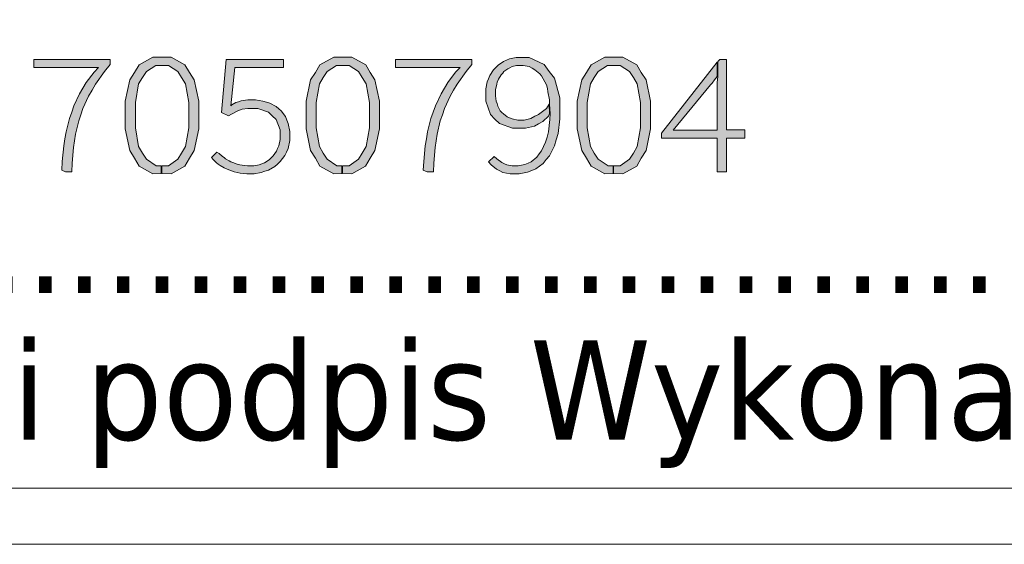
# Model space of a CAD drawing. Header units: metres. Extents: x 7555073 to 7555217, y 5506384 to 5506588.
# Tile 10 of 32: x 7555153.05 to 7555161.99, y 5506383.53 to 5506388.29. Entities that reach past the tile are written whole.
import ezdxf
from ezdxf.enums import TextEntityAlignment as Align

# ---------------------------------------------------------------- set-up
doc = ezdxf.new("R2010")
doc.units = ezdxf.units.M
doc.header["$LTSCALE"] = 2
doc.header["$MEASUREMENT"] = 0
doc.layers.add('Pieczątka na wyrysie', color=7, linetype='CONTINUOUS')
doc.layers.add('Ramki i opis wydruku', color=7, linetype='CONTINUOUS')
doc.styles.get("Standard").update_dxf_attribs({"font": 'verdana.ttf', "width": 0.75})

msp = doc.modelspace()

# ---------------------------------------------------------------- hatches: boundary and pattern name
at = {"layer": 'Pieczątka na wyrysie', "linetype": 'Continuous', "lineweight": 13}
for points in [[(7555153.433, 5506386.926), (7555153.436, 5506387.004), (7555153.451, 5506387.146), (7555153.461, 5506387.21), (7555153.472, 5506387.273), (7555153.503, 5506387.394), (7555153.524, 5506387.451), (7555153.544, 5506387.509), (7555153.595, 5506387.618), (7555153.625, 5506387.67), (7555153.655, 5506387.722), (7555153.726, 5506387.816), (7555153.766, 5506387.857), (7555153.181, 5506387.857), (7555153.181, 5506387.931), (7555153.872, 5506387.931), (7555153.872, 5506387.883), (7555153.821, 5506387.821), (7555153.739, 5506387.705), (7555153.708, 5506387.651), (7555153.677, 5506387.596), (7555153.626, 5506387.485), (7555153.606, 5506387.428), (7555153.587, 5506387.372), (7555153.559, 5506387.253), (7555153.55, 5506387.192), (7555153.541, 5506387.13), (7555153.529, 5506386.99), (7555153.524, 5506386.911), (7555153.468, 5506386.911)], [(7555154.341, 5506386.895), (7555154.341, 5506386.965), (7555154.401, 5506386.965), (7555154.486, 5506387.025), (7555154.521, 5506387.08), (7555154.556, 5506387.14), (7555154.586, 5506387.31), (7555154.586, 5506387.425), (7555154.586, 5506387.54), (7555154.556, 5506387.71), (7555154.521, 5506387.765), (7555154.486, 5506387.82), (7555154.401, 5506387.875), (7555154.346, 5506387.875), (7555154.286, 5506387.875), (7555154.201, 5506387.82), (7555154.166, 5506387.765), (7555154.131, 5506387.71), (7555154.101, 5506387.54), (7555154.101, 5506387.425), (7555154.101, 5506387.31), (7555154.131, 5506387.14), (7555154.166, 5506387.08), (7555154.201, 5506387.025), (7555154.291, 5506386.965), (7555154.336, 5506386.965), (7555154.336, 5506386.895), (7555154.261, 5506386.893), (7555154.137, 5506386.963), (7555154.094, 5506387.033), (7555154.052, 5506387.103), (7555154.01, 5506387.299), (7555154.01, 5506387.425), (7555154.01, 5506387.55), (7555154.052, 5506387.744), (7555154.094, 5506387.813), (7555154.137, 5506387.882), (7555154.261, 5506387.95), (7555154.344, 5506387.95), (7555154.426, 5506387.95), (7555154.551, 5506387.882), (7555154.594, 5506387.813), (7555154.636, 5506387.744), (7555154.677, 5506387.55), (7555154.677, 5506387.425), (7555154.677, 5506387.299), (7555154.636, 5506387.103), (7555154.594, 5506387.033), (7555154.551, 5506386.963), (7555154.426, 5506386.893)], [(7555155.146, 5506386.892), (7555155.112, 5506386.892), (7555155.051, 5506386.898), (7555155.025, 5506386.905), (7555154.998, 5506386.911), (7555154.951, 5506386.927), (7555154.929, 5506386.937), (7555154.908, 5506386.947), (7555154.871, 5506386.969), (7555154.854, 5506386.981), (7555154.838, 5506386.993), (7555154.807, 5506387.022), (7555154.791, 5506387.04), (7555154.842, 5506387.09), (7555154.861, 5506387.076), (7555154.892, 5506387.05), (7555154.907, 5506387.04), (7555154.92, 5506387.029), (7555154.952, 5506387.01), (7555154.969, 5506387.002), (7555154.987, 5506386.994), (7555155.026, 5506386.981), (7555155.048, 5506386.975), (7555155.069, 5506386.971), (7555155.12, 5506386.965), (7555155.149, 5506386.965), (7555155.175, 5506386.965), (7555155.225, 5506386.974), (7555155.248, 5506386.984), (7555155.272, 5506386.993), (7555155.315, 5506387.02), (7555155.333, 5506387.038), (7555155.352, 5506387.056), (7555155.381, 5506387.098), (7555155.392, 5506387.123), (7555155.403, 5506387.147), (7555155.414, 5506387.203), (7555155.414, 5506387.232), (7555155.414, 5506387.292), (7555155.379, 5506387.385), (7555155.343, 5506387.418), (7555155.308, 5506387.453), (7555155.212, 5506387.486), (7555155.152, 5506387.486), (7555155.121, 5506387.486), (7555155.069, 5506387.478), (7555155.047, 5506387.469), (7555155.024, 5506387.46), (7555154.974, 5506387.434), (7555154.945, 5506387.418), (7555154.883, 5506387.45), (7555154.925, 5506387.931), (7555155.445, 5506387.931), (7555155.445, 5506387.857), (7555155.005, 5506387.857), (7555154.969, 5506387.509), (7555154.978, 5506387.519), (7555155.013, 5506387.538), (7555155.038, 5506387.546), (7555155.062, 5506387.554), (7555155.121, 5506387.562), (7555155.156, 5506387.562), (7555155.191, 5506387.562), (7555155.258, 5506387.552), (7555155.291, 5506387.542), (7555155.322, 5506387.533), (7555155.378, 5506387.503), (7555155.402, 5506387.483), (7555155.425, 5506387.463), (7555155.463, 5506387.412), (7555155.477, 5506387.38), (7555155.489, 5506387.349), (7555155.503, 5506387.277), (7555155.503, 5506387.236), (7555155.503, 5506387.195), (7555155.488, 5506387.122), (7555155.472, 5506387.089), (7555155.458, 5506387.058), (7555155.416, 5506387.003), (7555155.391, 5506386.981), (7555155.366, 5506386.96), (7555155.309, 5506386.926), (7555155.276, 5506386.915), (7555155.244, 5506386.904), (7555155.178, 5506386.892)], [(7555155.981, 5506386.895), (7555155.981, 5506386.965), (7555156.041, 5506386.965), (7555156.126, 5506387.025), (7555156.161, 5506387.08), (7555156.196, 5506387.14), (7555156.226, 5506387.31), (7555156.226, 5506387.425), (7555156.226, 5506387.54), (7555156.196, 5506387.71), (7555156.161, 5506387.765), (7555156.126, 5506387.82), (7555156.041, 5506387.875), (7555155.986, 5506387.875), (7555155.926, 5506387.875), (7555155.841, 5506387.82), (7555155.806, 5506387.765), (7555155.771, 5506387.71), (7555155.741, 5506387.54), (7555155.741, 5506387.425), (7555155.741, 5506387.31), (7555155.771, 5506387.14), (7555155.806, 5506387.08), (7555155.841, 5506387.025), (7555155.931, 5506386.965), (7555155.976, 5506386.965), (7555155.976, 5506386.895), (7555155.901, 5506386.893), (7555155.776, 5506386.963), (7555155.735, 5506387.033), (7555155.692, 5506387.103), (7555155.65, 5506387.299), (7555155.65, 5506387.425), (7555155.65, 5506387.55), (7555155.692, 5506387.744), (7555155.735, 5506387.813), (7555155.776, 5506387.882), (7555155.901, 5506387.95), (7555155.984, 5506387.95), (7555156.067, 5506387.95), (7555156.192, 5506387.882), (7555156.233, 5506387.813), (7555156.275, 5506387.744), (7555156.318, 5506387.55), (7555156.318, 5506387.425), (7555156.318, 5506387.299), (7555156.275, 5506387.103), (7555156.233, 5506387.033), (7555156.191, 5506386.963), (7555156.067, 5506386.893)], [(7555156.714, 5506386.926), (7555156.718, 5506387.004), (7555156.731, 5506387.146), (7555156.743, 5506387.21), (7555156.753, 5506387.273), (7555156.784, 5506387.394), (7555156.805, 5506387.451), (7555156.826, 5506387.509), (7555156.877, 5506387.618), (7555156.907, 5506387.67), (7555156.936, 5506387.722), (7555157.007, 5506387.816), (7555157.048, 5506387.857), (7555156.462, 5506387.857), (7555156.462, 5506387.931), (7555157.154, 5506387.931), (7555157.154, 5506387.883), (7555157.103, 5506387.821), (7555157.021, 5506387.705), (7555156.989, 5506387.651), (7555156.958, 5506387.596), (7555156.907, 5506387.485), (7555156.888, 5506387.428), (7555156.868, 5506387.372), (7555156.84, 5506387.253), (7555156.831, 5506387.192), (7555156.822, 5506387.13), (7555156.809, 5506386.99), (7555156.806, 5506386.911), (7555156.749, 5506386.911)], [(7555157.866, 5506387.44), (7555157.861, 5506387.525), (7555157.861, 5506387.565), (7555157.846, 5506387.635), (7555157.841, 5506387.665), (7555157.831, 5506387.7), (7555157.801, 5506387.755), (7555157.786, 5506387.78), (7555157.771, 5506387.8), (7555157.726, 5506387.835), (7555157.701, 5506387.85), (7555157.676, 5506387.865), (7555157.621, 5506387.875), (7555157.586, 5506387.875), (7555157.561, 5506387.875), (7555157.521, 5506387.865), (7555157.501, 5506387.855), (7555157.481, 5506387.845), (7555157.446, 5506387.82), (7555157.436, 5506387.805), (7555157.421, 5506387.79), (7555157.396, 5506387.75), (7555157.386, 5506387.725), (7555157.381, 5506387.705), (7555157.371, 5506387.655), (7555157.371, 5506387.63), (7555157.371, 5506387.6), (7555157.376, 5506387.55), (7555157.386, 5506387.53), (7555157.391, 5506387.505), (7555157.411, 5506387.465), (7555157.426, 5506387.45), (7555157.441, 5506387.435), (7555157.476, 5506387.41), (7555157.496, 5506387.4), (7555157.521, 5506387.39), (7555157.571, 5506387.38), (7555157.601, 5506387.38), (7555157.631, 5506387.38), (7555157.691, 5506387.395), (7555157.726, 5506387.415), (7555157.761, 5506387.43), (7555157.831, 5506387.485), (7555157.856, 5506387.525), (7555157.861, 5506387.44), (7555157.85, 5506387.416), (7555157.798, 5506387.366), (7555157.76, 5506387.346), (7555157.722, 5506387.326), (7555157.642, 5506387.306), (7555157.599, 5506387.306), (7555157.523, 5506387.306), (7555157.406, 5506387.348), (7555157.365, 5506387.389), (7555157.324, 5506387.431), (7555157.282, 5506387.55), (7555157.282, 5506387.628), (7555157.282, 5506387.663), (7555157.294, 5506387.726), (7555157.307, 5506387.755), (7555157.318, 5506387.784), (7555157.352, 5506387.835), (7555157.372, 5506387.856), (7555157.393, 5506387.878), (7555157.443, 5506387.912), (7555157.47, 5506387.924), (7555157.497, 5506387.936), (7555157.558, 5506387.949), (7555157.589, 5506387.949), (7555157.676, 5506387.949), (7555157.811, 5506387.885), (7555157.858, 5506387.822), (7555157.906, 5506387.759), (7555157.953, 5506387.583), (7555157.953, 5506387.471), (7555157.953, 5506387.391), (7555157.937, 5506387.257), (7555157.92, 5506387.201), (7555157.904, 5506387.146), (7555157.859, 5506387.056), (7555157.83, 5506387.021), (7555157.802, 5506386.987), (7555157.737, 5506386.937), (7555157.699, 5506386.922), (7555157.661, 5506386.907), (7555157.583, 5506386.892), (7555157.541, 5506386.892), (7555157.504, 5506386.892), (7555157.437, 5506386.905), (7555157.409, 5506386.92), (7555157.38, 5506386.933), (7555157.329, 5506386.973), (7555157.307, 5506387), (7555157.358, 5506387.05), (7555157.382, 5506387.027), (7555157.428, 5506386.994), (7555157.451, 5506386.984), (7555157.472, 5506386.975), (7555157.52, 5506386.965), (7555157.545, 5506386.965), (7555157.576, 5506386.965), (7555157.636, 5506386.978), (7555157.665, 5506386.99), (7555157.693, 5506387.002), (7555157.744, 5506387.043), (7555157.765, 5506387.072), (7555157.788, 5506387.101), (7555157.824, 5506387.178), (7555157.837, 5506387.226), (7555157.851, 5506387.274), (7555157.864, 5506387.385)], [(7555158.441, 5506386.895), (7555158.441, 5506386.965), (7555158.501, 5506386.965), (7555158.586, 5506387.025), (7555158.621, 5506387.08), (7555158.656, 5506387.14), (7555158.686, 5506387.31), (7555158.686, 5506387.425), (7555158.686, 5506387.54), (7555158.656, 5506387.71), (7555158.621, 5506387.765), (7555158.586, 5506387.82), (7555158.501, 5506387.875), (7555158.446, 5506387.875), (7555158.386, 5506387.875), (7555158.301, 5506387.82), (7555158.266, 5506387.765), (7555158.231, 5506387.71), (7555158.201, 5506387.54), (7555158.201, 5506387.425), (7555158.201, 5506387.31), (7555158.231, 5506387.14), (7555158.266, 5506387.08), (7555158.301, 5506387.025), (7555158.391, 5506386.965), (7555158.436, 5506386.965), (7555158.436, 5506386.895), (7555158.361, 5506386.893), (7555158.237, 5506386.963), (7555158.194, 5506387.033), (7555158.152, 5506387.103), (7555158.11, 5506387.299), (7555158.11, 5506387.425), (7555158.11, 5506387.55), (7555158.152, 5506387.744), (7555158.194, 5506387.813), (7555158.237, 5506387.882), (7555158.361, 5506387.95), (7555158.444, 5506387.95), (7555158.526, 5506387.95), (7555158.651, 5506387.882), (7555158.693, 5506387.813), (7555158.736, 5506387.744), (7555158.777, 5506387.55), (7555158.777, 5506387.425), (7555158.777, 5506387.299), (7555158.736, 5506387.103), (7555158.693, 5506387.033), (7555158.651, 5506386.963), (7555158.526, 5506386.893)], [(7555159.381, 5506387.775), (7555159.369, 5506387.759), (7555159.357, 5506387.746), (7555159.335, 5506387.716), (7555159.322, 5506387.699), (7555158.982, 5506387.288), (7555159.38, 5506387.288), (7555159.38, 5506387.663), (7555159.38, 5506387.68), (7555159.381, 5506387.721), (7555159.386, 5506387.775), (7555159.386, 5506387.91), (7555159.406, 5506387.93), (7555159.466, 5506387.93), (7555159.466, 5506387.29), (7555159.631, 5506387.29), (7555159.631, 5506387.215), (7555159.466, 5506387.215), (7555159.466, 5506386.91), (7555159.381, 5506386.91), (7555159.381, 5506387.215), (7555158.876, 5506387.215), (7555158.876, 5506387.26), (7555159.381, 5506387.905)]]:
    msp.add_hatch(color=7, dxfattribs=at).paths.add_polyline_path(points)

# ---------------------------------------------------------------- linework, layer by layer
at = {"layer": 'Pieczątka na wyrysie', "color": 7, "linetype": 'Continuous', "lineweight": 13, "flags": 128}
for points in [[(7555131.16, 5506384.04), (7555216.16, 5506384.04), (7555216.16, 5506429.04), (7555131.16, 5506429.04)], [(7555153.433, 5506386.926), (7555153.436, 5506387.004), (7555153.451, 5506387.146), (7555153.461, 5506387.21), (7555153.472, 5506387.273), (7555153.503, 5506387.394), (7555153.524, 5506387.451), (7555153.544, 5506387.509), (7555153.595, 5506387.618), (7555153.625, 5506387.67), (7555153.655, 5506387.722), (7555153.726, 5506387.816), (7555153.766, 5506387.857), (7555153.181, 5506387.857), (7555153.181, 5506387.931), (7555153.872, 5506387.931), (7555153.872, 5506387.883), (7555153.821, 5506387.821), (7555153.739, 5506387.705), (7555153.708, 5506387.651), (7555153.677, 5506387.596), (7555153.626, 5506387.485), (7555153.606, 5506387.428), (7555153.587, 5506387.372), (7555153.559, 5506387.253), (7555153.55, 5506387.192), (7555153.541, 5506387.13), (7555153.529, 5506386.99), (7555153.524, 5506386.911), (7555153.468, 5506386.911)], [(7555154.341, 5506386.895), (7555154.341, 5506386.965), (7555154.401, 5506386.965), (7555154.486, 5506387.025), (7555154.521, 5506387.08), (7555154.556, 5506387.14), (7555154.586, 5506387.31), (7555154.586, 5506387.425), (7555154.586, 5506387.54), (7555154.556, 5506387.71), (7555154.521, 5506387.765), (7555154.486, 5506387.82), (7555154.401, 5506387.875), (7555154.346, 5506387.875), (7555154.286, 5506387.875), (7555154.201, 5506387.82), (7555154.166, 5506387.765), (7555154.131, 5506387.71), (7555154.101, 5506387.54), (7555154.101, 5506387.425), (7555154.101, 5506387.31), (7555154.131, 5506387.14), (7555154.166, 5506387.08), (7555154.201, 5506387.025), (7555154.291, 5506386.965), (7555154.336, 5506386.965), (7555154.336, 5506386.895), (7555154.261, 5506386.893), (7555154.137, 5506386.963), (7555154.094, 5506387.033), (7555154.052, 5506387.103), (7555154.01, 5506387.299), (7555154.01, 5506387.425), (7555154.01, 5506387.55), (7555154.052, 5506387.744), (7555154.094, 5506387.813), (7555154.137, 5506387.882), (7555154.261, 5506387.95), (7555154.344, 5506387.95), (7555154.426, 5506387.95), (7555154.551, 5506387.882), (7555154.594, 5506387.813), (7555154.636, 5506387.744), (7555154.677, 5506387.55), (7555154.677, 5506387.425), (7555154.677, 5506387.299), (7555154.636, 5506387.103), (7555154.594, 5506387.033), (7555154.551, 5506386.963), (7555154.426, 5506386.893)], [(7555155.146, 5506386.892), (7555155.112, 5506386.892), (7555155.051, 5506386.898), (7555155.025, 5506386.905), (7555154.998, 5506386.911), (7555154.951, 5506386.927), (7555154.929, 5506386.937), (7555154.908, 5506386.947), (7555154.871, 5506386.969), (7555154.854, 5506386.981), (7555154.838, 5506386.993), (7555154.807, 5506387.022), (7555154.791, 5506387.04), (7555154.842, 5506387.09), (7555154.861, 5506387.076), (7555154.892, 5506387.05), (7555154.907, 5506387.04), (7555154.92, 5506387.029), (7555154.952, 5506387.01), (7555154.969, 5506387.002), (7555154.987, 5506386.994), (7555155.026, 5506386.981), (7555155.048, 5506386.975), (7555155.069, 5506386.971), (7555155.12, 5506386.965), (7555155.149, 5506386.965), (7555155.175, 5506386.965), (7555155.225, 5506386.974), (7555155.248, 5506386.984), (7555155.272, 5506386.993), (7555155.315, 5506387.02), (7555155.333, 5506387.038), (7555155.352, 5506387.056), (7555155.381, 5506387.098), (7555155.392, 5506387.123), (7555155.403, 5506387.147), (7555155.414, 5506387.203), (7555155.414, 5506387.232), (7555155.414, 5506387.292), (7555155.379, 5506387.385), (7555155.343, 5506387.418), (7555155.308, 5506387.453), (7555155.212, 5506387.486), (7555155.152, 5506387.486), (7555155.121, 5506387.486), (7555155.069, 5506387.478), (7555155.047, 5506387.469), (7555155.024, 5506387.46), (7555154.974, 5506387.434), (7555154.945, 5506387.418), (7555154.883, 5506387.45), (7555154.925, 5506387.931), (7555155.445, 5506387.931), (7555155.445, 5506387.857), (7555155.005, 5506387.857), (7555154.969, 5506387.509), (7555154.978, 5506387.519), (7555155.013, 5506387.538), (7555155.038, 5506387.546), (7555155.062, 5506387.554), (7555155.121, 5506387.562), (7555155.156, 5506387.562), (7555155.191, 5506387.562), (7555155.258, 5506387.552), (7555155.291, 5506387.542), (7555155.322, 5506387.533), (7555155.378, 5506387.503), (7555155.402, 5506387.483), (7555155.425, 5506387.463), (7555155.463, 5506387.412), (7555155.477, 5506387.38), (7555155.489, 5506387.349), (7555155.503, 5506387.277), (7555155.503, 5506387.236), (7555155.503, 5506387.195), (7555155.488, 5506387.122), (7555155.472, 5506387.089), (7555155.458, 5506387.058), (7555155.416, 5506387.003), (7555155.391, 5506386.981), (7555155.366, 5506386.96), (7555155.309, 5506386.926), (7555155.276, 5506386.915), (7555155.244, 5506386.904), (7555155.178, 5506386.892)], [(7555155.981, 5506386.895), (7555155.981, 5506386.965), (7555156.041, 5506386.965), (7555156.126, 5506387.025), (7555156.161, 5506387.08), (7555156.196, 5506387.14), (7555156.226, 5506387.31), (7555156.226, 5506387.425), (7555156.226, 5506387.54), (7555156.196, 5506387.71), (7555156.161, 5506387.765), (7555156.126, 5506387.82), (7555156.041, 5506387.875), (7555155.986, 5506387.875), (7555155.926, 5506387.875), (7555155.841, 5506387.82), (7555155.806, 5506387.765), (7555155.771, 5506387.71), (7555155.741, 5506387.54), (7555155.741, 5506387.425), (7555155.741, 5506387.31), (7555155.771, 5506387.14), (7555155.806, 5506387.08), (7555155.841, 5506387.025), (7555155.931, 5506386.965), (7555155.976, 5506386.965), (7555155.976, 5506386.895), (7555155.901, 5506386.893), (7555155.776, 5506386.963), (7555155.735, 5506387.033), (7555155.692, 5506387.103), (7555155.65, 5506387.299), (7555155.65, 5506387.425), (7555155.65, 5506387.55), (7555155.692, 5506387.744), (7555155.735, 5506387.813), (7555155.776, 5506387.882), (7555155.901, 5506387.95), (7555155.984, 5506387.95), (7555156.067, 5506387.95), (7555156.192, 5506387.882), (7555156.233, 5506387.813), (7555156.275, 5506387.744), (7555156.318, 5506387.55), (7555156.318, 5506387.425), (7555156.318, 5506387.299), (7555156.275, 5506387.103), (7555156.233, 5506387.033), (7555156.191, 5506386.963), (7555156.067, 5506386.893)], [(7555156.714, 5506386.926), (7555156.718, 5506387.004), (7555156.731, 5506387.146), (7555156.743, 5506387.21), (7555156.753, 5506387.273), (7555156.784, 5506387.394), (7555156.805, 5506387.451), (7555156.826, 5506387.509), (7555156.877, 5506387.618), (7555156.907, 5506387.67), (7555156.936, 5506387.722), (7555157.007, 5506387.816), (7555157.048, 5506387.857), (7555156.462, 5506387.857), (7555156.462, 5506387.931), (7555157.154, 5506387.931), (7555157.154, 5506387.883), (7555157.103, 5506387.821), (7555157.021, 5506387.705), (7555156.989, 5506387.651), (7555156.958, 5506387.596), (7555156.907, 5506387.485), (7555156.888, 5506387.428), (7555156.868, 5506387.372), (7555156.84, 5506387.253), (7555156.831, 5506387.192), (7555156.822, 5506387.13), (7555156.809, 5506386.99), (7555156.806, 5506386.911), (7555156.749, 5506386.911)], [(7555157.866, 5506387.44), (7555157.861, 5506387.525), (7555157.861, 5506387.565), (7555157.846, 5506387.635), (7555157.841, 5506387.665), (7555157.831, 5506387.7), (7555157.801, 5506387.755), (7555157.786, 5506387.78), (7555157.771, 5506387.8), (7555157.726, 5506387.835), (7555157.701, 5506387.85), (7555157.676, 5506387.865), (7555157.621, 5506387.875), (7555157.586, 5506387.875), (7555157.561, 5506387.875), (7555157.521, 5506387.865), (7555157.501, 5506387.855), (7555157.481, 5506387.845), (7555157.446, 5506387.82), (7555157.436, 5506387.805), (7555157.421, 5506387.79), (7555157.396, 5506387.75), (7555157.386, 5506387.725), (7555157.381, 5506387.705), (7555157.371, 5506387.655), (7555157.371, 5506387.63), (7555157.371, 5506387.6), (7555157.376, 5506387.55), (7555157.386, 5506387.53), (7555157.391, 5506387.505), (7555157.411, 5506387.465), (7555157.426, 5506387.45), (7555157.441, 5506387.435), (7555157.476, 5506387.41), (7555157.496, 5506387.4), (7555157.521, 5506387.39), (7555157.571, 5506387.38), (7555157.601, 5506387.38), (7555157.631, 5506387.38), (7555157.691, 5506387.395), (7555157.726, 5506387.415), (7555157.761, 5506387.43), (7555157.831, 5506387.485), (7555157.856, 5506387.525), (7555157.861, 5506387.44), (7555157.85, 5506387.416), (7555157.798, 5506387.366), (7555157.76, 5506387.346), (7555157.722, 5506387.326), (7555157.642, 5506387.306), (7555157.599, 5506387.306), (7555157.523, 5506387.306), (7555157.406, 5506387.348), (7555157.365, 5506387.389), (7555157.324, 5506387.431), (7555157.282, 5506387.55), (7555157.282, 5506387.628), (7555157.282, 5506387.663), (7555157.294, 5506387.726), (7555157.307, 5506387.755), (7555157.318, 5506387.784), (7555157.352, 5506387.835), (7555157.372, 5506387.856), (7555157.393, 5506387.878), (7555157.443, 5506387.912), (7555157.47, 5506387.924), (7555157.497, 5506387.936), (7555157.558, 5506387.949), (7555157.589, 5506387.949), (7555157.676, 5506387.949), (7555157.811, 5506387.885), (7555157.858, 5506387.822), (7555157.906, 5506387.759), (7555157.953, 5506387.583), (7555157.953, 5506387.471), (7555157.953, 5506387.391), (7555157.937, 5506387.257), (7555157.92, 5506387.201), (7555157.904, 5506387.146), (7555157.859, 5506387.056), (7555157.83, 5506387.021), (7555157.802, 5506386.987), (7555157.737, 5506386.937), (7555157.699, 5506386.922), (7555157.661, 5506386.907), (7555157.583, 5506386.892), (7555157.541, 5506386.892), (7555157.504, 5506386.892), (7555157.437, 5506386.905), (7555157.409, 5506386.92), (7555157.38, 5506386.933), (7555157.329, 5506386.973), (7555157.307, 5506387), (7555157.358, 5506387.05), (7555157.382, 5506387.027), (7555157.428, 5506386.994), (7555157.451, 5506386.984), (7555157.472, 5506386.975), (7555157.52, 5506386.965), (7555157.545, 5506386.965), (7555157.576, 5506386.965), (7555157.636, 5506386.978), (7555157.665, 5506386.99), (7555157.693, 5506387.002), (7555157.744, 5506387.043), (7555157.765, 5506387.072), (7555157.788, 5506387.101), (7555157.824, 5506387.178), (7555157.837, 5506387.226), (7555157.851, 5506387.274), (7555157.864, 5506387.385)], [(7555158.441, 5506386.895), (7555158.441, 5506386.965), (7555158.501, 5506386.965), (7555158.586, 5506387.025), (7555158.621, 5506387.08), (7555158.656, 5506387.14), (7555158.686, 5506387.31), (7555158.686, 5506387.425), (7555158.686, 5506387.54), (7555158.656, 5506387.71), (7555158.621, 5506387.765), (7555158.586, 5506387.82), (7555158.501, 5506387.875), (7555158.446, 5506387.875), (7555158.386, 5506387.875), (7555158.301, 5506387.82), (7555158.266, 5506387.765), (7555158.231, 5506387.71), (7555158.201, 5506387.54), (7555158.201, 5506387.425), (7555158.201, 5506387.31), (7555158.231, 5506387.14), (7555158.266, 5506387.08), (7555158.301, 5506387.025), (7555158.391, 5506386.965), (7555158.436, 5506386.965), (7555158.436, 5506386.895), (7555158.361, 5506386.893), (7555158.237, 5506386.963), (7555158.194, 5506387.033), (7555158.152, 5506387.103), (7555158.11, 5506387.299), (7555158.11, 5506387.425), (7555158.11, 5506387.55), (7555158.152, 5506387.744), (7555158.194, 5506387.813), (7555158.237, 5506387.882), (7555158.361, 5506387.95), (7555158.444, 5506387.95), (7555158.526, 5506387.95), (7555158.651, 5506387.882), (7555158.693, 5506387.813), (7555158.736, 5506387.744), (7555158.777, 5506387.55), (7555158.777, 5506387.425), (7555158.777, 5506387.299), (7555158.736, 5506387.103), (7555158.693, 5506387.033), (7555158.651, 5506386.963), (7555158.526, 5506386.893)], [(7555159.381, 5506387.775), (7555159.369, 5506387.759), (7555159.357, 5506387.746), (7555159.335, 5506387.716), (7555159.322, 5506387.699), (7555158.982, 5506387.288), (7555159.38, 5506387.288), (7555159.38, 5506387.663), (7555159.38, 5506387.68), (7555159.381, 5506387.721), (7555159.386, 5506387.775), (7555159.386, 5506387.91), (7555159.406, 5506387.93), (7555159.466, 5506387.93), (7555159.466, 5506387.29), (7555159.631, 5506387.29), (7555159.631, 5506387.215), (7555159.466, 5506387.215), (7555159.466, 5506386.91), (7555159.381, 5506386.91), (7555159.381, 5506387.215), (7555158.876, 5506387.215), (7555158.876, 5506387.26), (7555159.381, 5506387.905)]]:
    msp.add_lwpolyline(points, close=True, dxfattribs=at)
at = {"layer": 'Ramki i opis wydruku', "color": 7, "linetype": 'Continuous', "lineweight": 13, "flags": 128}
msp.add_lwpolyline([(7555073.36, 5506383.53), (7555216.86, 5506383.53), (7555216.86, 5506588.03), (7555073.36, 5506588.03)], close=True, dxfattribs=at)

# ---------------------------------------------------------------- texts
at = {"layer": 'Pieczątka na wyrysie', "color": 7, "linetype": 'Continuous', "lineweight": 18, "width": 0.9}
for s, p in [('...................................................................................................', (7555157.17, 5506385.81)), ('Data i podpis Wykonawcy', (7555157.15, 5506384.48))]:
    msp.add_text(s, height=0.9, dxfattribs=at).set_placement(p, align=Align.CENTER)

doc.saveas('drawing.dxf')
